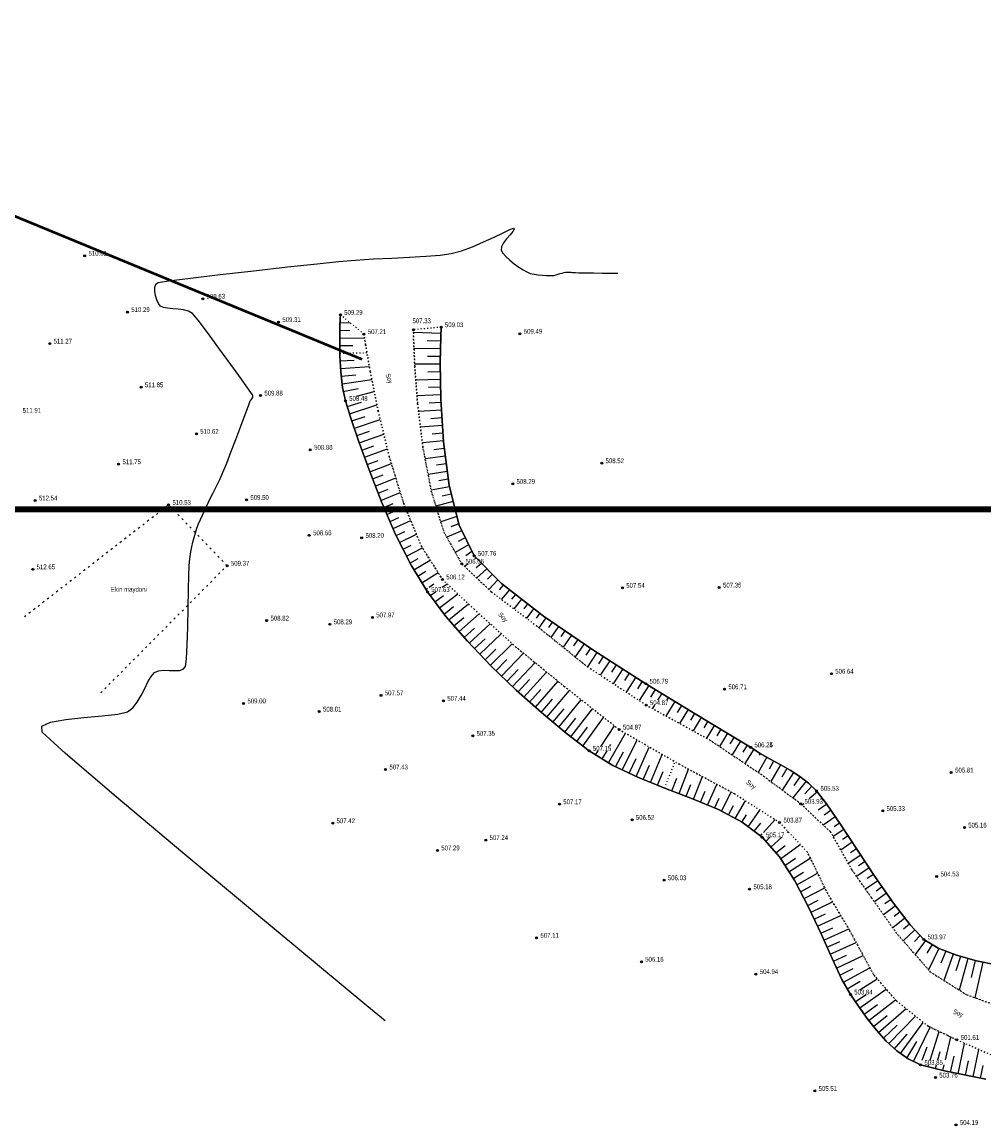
# Model space of a CAD drawing. Extents: x 0 to 362422, y 0 to 4201735.
# Tile 92 of 256: x 361688 to 361938, y 4199903 to 4200190. Entities that reach past the tile are written whole.
import ezdxf

# ---------------------------------------------------------------- set-up
doc = ezdxf.new("R2010")
doc.units = 0
doc.header["$LTSCALE"] = 0.5
doc.header["$MEASUREMENT"] = 0
doc.header["$PDMODE"] = 32
doc.header["$PDSIZE"] = 0.3
doc.linetypes.add('CONTI', pattern=[0])
doc.linetypes.add('STROT', pattern=[1.7, 0.5, -1.2])
doc.layers.add('.', color=7, linetype='Continuous', lineweight=15)
for name, color, linetype in [('GORIZ0', 32, 'CONTI'), ('NAD_M0', 7, 'CONTI'), ('OTKOS0', 32, 'CONTI'), ('PI_OT0', 172, 'CONTI'), ('PI_TT0', 5, 'CONTI'), ('SIT_L0', 250, 'CONTI'), ('STR_L0', 6, 'CONTI'), ('ХХХ автодор (К)', 7, 'ИК_Водопровод -------в--------'), ('ХХХ оформление', 7, 'ИК_Водопровод -------в--------')]:
    doc.layers.add(name, color=color, linetype=linetype)
doc.styles.add('SHRFT', font='TXT', dxfattribs={"width": 0.875})
doc.linetypes.add('ИК_Водопровод -------в--------', pattern='A,9,-0.6,["В",Standard,S=1.2,R=0,X=0,Y=-0.6],-1.2', length=10.8)

# ---------------------------------------------------------------- blocks, each defined once
blk = doc.blocks.new('ееееее')
at = {"layer": 'GORIZ0', "color": 32}
blk.add_lwpolyline([(1283.29, 71.65), (1278.55, 75.6), (1266.28, 85.83), (1249.4, 99.93), (1230.84, 115.52), (1213.52, 130.16), (1200.35, 141.47), (1194.27, 147.03), (1194.18, 148.61), (1196.48, 149.68), (1200.41, 150.38), (1205.16, 150.85), (1209.95, 151.23), (1213.99, 151.67), (1216.49, 152.3), (1217.86, 153.35), (1219.04, 154.83), (1220.07, 156.57), (1221, 158.38), (1221.86, 160.09), (1222.7, 161.51), (1223.54, 162.47), (1224.59, 162.94), (1225.9, 163.09), (1227.34, 163.06), (1228.78, 163), (1230.06, 163.05), (1231.06, 163.36), (1231.63, 164.06), (1231.91, 166.04), (1232.11, 169.67), (1232.27, 174.3), (1232.39, 179.3), (1232.48, 184.03), (1232.57, 187.84), (1232.66, 190.1), (1232.78, 191.37), (1232.94, 192.65), (1233.14, 193.92), (1233.38, 195.19), (1233.66, 196.44), (1233.97, 197.66), (1234.32, 198.85), (1234.71, 200.02), (1235.16, 201.16), (1235.65, 202.3), (1236.17, 203.42), (1236.71, 204.54), (1237.25, 205.66), (1237.77, 206.78), (1238.31, 207.91), (1238.89, 209.08), (1239.49, 210.27), (1240.09, 211.47), (1240.69, 212.69), (1241.27, 213.92), (1241.8, 215.14), (1242.53, 216.99), (1243.62, 219.8), (1244.89, 223.13), (1246.18, 226.54), (1247.34, 229.59), (1248.19, 231.85), (1248.58, 232.87), (1248.71, 233.14), (1248.89, 233.4), (1249.08, 233.67), (1249.25, 233.94), (1249.37, 234.2), (1249.4, 234.44), (1249.32, 234.68), (1248.45, 235.92), (1246.42, 238.79), (1243.65, 242.66), (1240.56, 246.93), (1237.59, 250.97), (1235.17, 254.17), (1233.71, 255.91), (1232.7, 256.55), (1231.43, 256.92), (1230.02, 257.11), (1228.59, 257.21), (1227.26, 257.31), (1226.16, 257.5), (1225.41, 257.87), (1224.9, 258.54), (1224.44, 259.51), (1224.1, 260.63), (1223.92, 261.78), (1223.95, 262.82), (1224.24, 263.61), (1224.84, 264.03), (1227.49, 264.42), (1233.21, 265.12), (1240.98, 266.03), (1249.75, 267.02), (1258.49, 267.99), (1266.17, 268.81), (1271.75, 269.38), (1276.16, 269.73), (1280.86, 270), (1285.63, 270.22), (1290.26, 270.44), (1294.54, 270.68), (1298.23, 270.97), (1301.13, 271.37), (1303.75, 272.06), (1306.62, 273.11), (1309.53, 274.35), (1312.27, 275.61), (1314.63, 276.74), (1316.4, 277.55), (1317.37, 277.88), (1317.53, 277.67), (1317.15, 277.07), (1316.42, 276.2), (1315.54, 275.16), (1314.73, 274.07), (1314.18, 273.06), (1314.08, 272.23), (1314.51, 271.45), (1315.29, 270.55), (1316.32, 269.59), (1317.49, 268.64), (1318.69, 267.76), (1319.82, 267.02), (1320.76, 266.49), (1321.65, 266.13), (1322.67, 265.89), (1323.75, 265.72), (1324.82, 265.63), (1325.81, 265.58), (1326.66, 265.56), (1327.29, 265.56), (1327.82, 265.6), (1328.36, 265.7), (1328.9, 265.86), (1329.44, 266.03), (1329.94, 266.19), (1330.4, 266.32), (1330.8, 266.4), (1331.17, 266.43), (1331.54, 266.43), (1331.91, 266.4), (1332.28, 266.37), (1332.66, 266.33), (1333.03, 266.3), (1333.4, 266.28), (1334.29, 266.26), (1335.97, 266.23), (1338.11, 266.19), (1340.37, 266.15), (1342.4, 266.12), (1343.87, 266.09), (1344.44, 266.08)], dxfattribs=at)
at = {"layer": 'OTKOS0', "color": 32}
for p, q in [((1272.16, 254.6), (1272.07, 252.26)), ((1272.12, 253.47), (1274.77, 253.37)), ((1272.21, 255.47), (1272.16, 254.6)), ((1272.07, 252.26), (1272.01, 248.88)), ((1272.06, 251.47), (1274.64, 251.41)), ((1298.34, 250.54), (1291.21, 250.79)), ((1298.3, 249.67), (1298.41, 252.19)), ((1272.01, 248.88), (1272.04, 244.85)), ((1272.02, 249.47), (1278.48, 249.41)), ((1272.02, 247.47), (1275.39, 247.49)), ((1298.28, 248.54), (1294.76, 248.63)), ((1298.17, 242.99), (1298.3, 249.67)), ((1272.04, 244.85), (1272.25, 240.6)), ((1298.24, 246.54), (1291.33, 246.67)), ((1298.2, 244.54), (1294.81, 244.57)), ((1272.11, 243.47), (1275.75, 243.63)), ((1272.21, 241.47), (1279.71, 241.98)), ((1298.18, 242.54), (1291.5, 242.55)), ((1298.29, 233.43), (1298.17, 242.99)), ((1272.25, 240.6), (1272.69, 236.54)), ((1272.37, 239.49), (1276.19, 239.88)), ((1272.59, 237.5), (1280.34, 238.61)), ((1298.23, 238.54), (1291.78, 238.45)), ((1298.2, 240.54), (1294.92, 240.52)), ((1272.69, 236.54), (1273.45, 233.08)), ((1272.91, 235.52), (1276.78, 236.27)), ((1298.25, 236.54), (1295.09, 236.47)), ((1273.34, 233.57), (1273.45, 233.6)), ((1273.45, 233.08), (1274.78, 228.86)), ((1276.36, 234.33), (1280.96, 235.49)), ((1298.28, 234.54), (1292.08, 234.35)), ((1298.93, 222.32), (1298.29, 233.43)), ((1273.9, 231.65), (1277.6, 232.71)), ((1274.5, 229.74), (1281.66, 231.98)), ((1298.46, 230.55), (1292.47, 230.25)), ((1298.34, 232.54), (1295.28, 232.42)), ((1274.78, 228.86), (1276.85, 222.67)), ((1275.12, 227.84), (1278.58, 228.97)), ((1275.76, 225.94), (1282.5, 228.19)), ((1298.57, 228.55), (1295.64, 228.37)), ((1276.39, 224.04), (1279.67, 225.16)), ((1277.03, 222.15), (1283.42, 224.36)), ((1298.69, 226.55), (1292.96, 226.15)), ((1298.8, 224.56), (1296, 224.33)), ((1276.85, 222.67), (1279.54, 215.1)), ((1277.7, 220.27), (1280.79, 221.36)), ((1298.92, 222.56), (1293.44, 222.06)), ((1300.38, 210.95), (1298.93, 222.32)), ((1278.37, 218.38), (1284.34, 220.53)), ((1299.41, 218.59), (1294.14, 217.94)), ((1299.15, 220.57), (1296.45, 220.28)), ((1279.04, 216.5), (1281.92, 217.55)), ((1279.73, 214.61), (1285.37, 216.71)), ((1299.66, 216.6), (1297.09, 216.24)), ((1279.54, 215.1), (1282.76, 206.76)), ((1280.45, 212.75), (1283.19, 213.79)), ((1281.17, 210.88), (1286.51, 212.96)), ((1299.91, 214.62), (1294.92, 213.84)), ((1281.89, 209.02), (1284.48, 210.05)), ((1300.45, 210.66), (1295.7, 209.75)), ((1300.16, 212.64), (1297.73, 212.22)), ((1302.92, 200.61), (1300.38, 210.95)), ((1282.61, 207.15), (1287.66, 209.2)), ((1300.93, 208.72), (1298.6, 208.2)), ((1282.76, 206.76), (1286.42, 198.27)), ((1283.39, 205.31), (1285.81, 206.32)), ((1284.18, 203.47), (1288.87, 205.49)), ((1301.41, 206.78), (1296.91, 205.63)), ((1301.88, 204.83), (1299.71, 204.2)), ((1284.97, 201.64), (1287.29, 202.66)), ((1285.76, 199.8), (1290.36, 201.88)), ((1302.36, 202.89), (1298.17, 201.54)), ((1286.57, 197.97), (1288.83, 199.02)), ((1287.46, 196.18), (1291.83, 198.3)), ((1303.64, 199.13), (1299.73, 197.49)), ((1302.84, 200.95), (1300.82, 200.23)), ((1306.81, 192.63), (1302.92, 200.61)), ((1286.42, 198.27), (1290.41, 190.23)), ((1288.34, 194.39), (1290.45, 195.45)), ((1305.39, 195.53), (1301.93, 193.56)), ((1304.52, 197.33), (1302.68, 196.42)), ((1289.23, 192.6), (1293.37, 194.77)), ((1306.27, 193.74), (1304.64, 192.68)), ((1313.92, 185.38), (1306.81, 192.63)), ((1290.12, 190.81), (1292.26, 191.97)), ((1290.41, 190.23), (1294.64, 183.26)), ((1291.11, 189.08), (1295.41, 191.53)), ((1305.31, 190.59), (1304.34, 189.88)), ((1307.35, 192.08), (1307.02, 191.84)), ((1308.68, 190.59), (1307.33, 189.51)), ((1292.15, 187.37), (1294.28, 188.65)), ((1293.19, 185.66), (1297.42, 188.34)), ((1310.15, 189.22), (1307.48, 186.87)), ((1311.55, 187.79), (1310.29, 186.58)), ((1294.22, 183.95), (1294.64, 184.23)), ((1295.07, 184.51), (1296.32, 185.34)), ((1298.53, 184.51), (1299.77, 185.37)), ((1312.95, 186.37), (1310.6, 183.89)), ((1314.41, 185), (1313.31, 183.76)), ((1324.82, 176.88), (1313.92, 185.38)), ((1294.64, 183.26), (1299.44, 176.89)), ((1295.36, 182.3), (1296.74, 183.26)), ((1296.57, 180.7), (1298.87, 182.37)), ((1297.77, 179.11), (1302.56, 182.74)), ((1315.99, 183.77), (1313.85, 181.28)), ((1317.57, 182.54), (1316.53, 181.29)), ((1319.14, 181.31), (1317.11, 178.82)), ((1298.97, 177.51), (1301.45, 179.47)), ((1300.24, 175.97), (1305.32, 180.13)), ((1320.72, 180.08), (1319.73, 178.83)), ((1322.3, 178.85), (1320.38, 176.35)), ((1299.44, 176.89), (1305.03, 170.39)), ((1301.54, 174.45), (1304.13, 176.63)), ((1302.84, 172.93), (1308.14, 177.51)), ((1323.87, 177.62), (1322.94, 176.37)), ((1325.48, 176.43), (1323.62, 173.87)), ((1337.87, 167.91), (1324.82, 176.88)), ((1304.15, 171.42), (1306.85, 173.82)), ((1305.48, 169.92), (1310.97, 174.93)), ((1327.12, 175.3), (1326.15, 173.95)), ((1328.77, 174.16), (1326.76, 171.33)), ((1330.42, 173.03), (1329.37, 171.54)), ((1305.03, 170.39), (1311.19, 163.92)), ((1306.86, 168.47), (1309.63, 171.04)), ((1308.24, 167.02), (1313.83, 172.32)), ((1310.99, 164.13), (1316.67, 169.74)), ((1332.07, 171.9), (1329.9, 168.78)), ((1333.72, 170.76), (1332.6, 169.13)), ((1335.36, 169.63), (1333.06, 166.23)), ((1309.62, 165.57), (1312.43, 168.3)), ((1313.86, 161.33), (1319.62, 167.23)), ((1337.01, 168.5), (1335.82, 166.72)), ((1338.68, 167.39), (1336.22, 163.67)), ((1351.42, 159.22), (1337.87, 167.91)), ((1311.19, 163.92), (1317.66, 157.65)), ((1312.43, 162.72), (1315.28, 165.58)), ((1316.73, 158.55), (1322.61, 164.78)), ((1340.36, 166.31), (1339.12, 164.43)), ((1342.04, 165.23), (1339.58, 161.45)), ((1343.73, 164.15), (1342.49, 162.25)), ((1315.3, 159.94), (1318.21, 162.97)), ((1319.68, 155.84), (1325.6, 162.33)), ((1345.41, 163.07), (1342.95, 159.24)), ((1347.09, 161.99), (1345.86, 160.06)), ((1318.19, 157.18), (1321.15, 160.37)), ((1322.65, 153.17), (1328.59, 159.9)), ((1348.78, 160.92), (1346.31, 157.03)), ((1350.46, 159.84), (1349.22, 157.88)), ((1352.16, 158.77), (1349.68, 154.81)), ((1363.83, 151.6), (1351.42, 159.22)), ((1317.66, 157.65), (1324.22, 151.76)), ((1321.16, 154.5), (1324.13, 157.81)), ((1324.14, 151.83), (1327.11, 155.25)), ((1325.67, 150.55), (1331.58, 157.48)), ((1353.86, 157.72), (1352.61, 155.71)), ((1355.56, 156.68), (1354.45, 154.89)), ((1357.27, 155.63), (1356.81, 154.89)), ((1327.2, 149.26), (1330.14, 152.77)), ((1328.74, 147.98), (1334.59, 155.09)), ((1331.85, 145.46), (1337.54, 152.75)), ((1353.67, 153.64), (1353.11, 152.73)), ((1358.97, 154.58), (1356.63, 150.79)), ((1360.68, 153.54), (1359.53, 151.67)), ((1362.38, 152.49), (1360.15, 148.84)), ((1324.22, 151.76), (1330.61, 146.41)), ((1330.27, 146.69), (1333.18, 150.29)), ((1335.01, 143.01), (1340.41, 150.47)), ((1364.09, 151.45), (1363, 149.66)), ((1365.8, 150.41), (1363.66, 146.9)), ((1373.45, 145.79), (1363.83, 151.6)), ((1333.43, 144.24), (1336.2, 147.92)), ((1339.79, 143.03), (1343.2, 148.26)), ((1367.51, 149.38), (1366.46, 147.66)), ((1369.22, 148.34), (1367.16, 144.97)), ((1370.93, 147.31), (1369.89, 145.62)), ((1330.61, 146.41), (1336.61, 141.78)), ((1341.68, 138.61), (1346.08, 146.32)), ((1345.23, 136.77), (1349.15, 144.54)), ((1372.65, 146.28), (1370.53, 142.81)), ((1374.35, 145.23), (1373.26, 143.46)), ((1378.63, 142.57), (1373.45, 145.79)), ((1376.05, 144.17), (1373.82, 140.59)), ((1336.61, 141.78), (1342.73, 137.96)), ((1338.29, 140.73), (1338.97, 141.78)), ((1339.99, 139.67), (1341.28, 141.78)), ((1342.04, 143.03), (1342.28, 143.43)), ((1343.43, 137.63), (1345.52, 141.53)), ((1348.85, 135.06), (1352.28, 142.73)), ((1377.75, 143.12), (1376.61, 141.3)), ((1379.44, 142.05), (1377.14, 138.35)), ((1381.12, 140.98), (1378.63, 142.57)), ((1381.13, 140.98), (1380.83, 140.48)), ((1383.71, 139.49), (1381.12, 140.98)), ((1342.73, 137.96), (1349.46, 134.77)), ((1347.04, 135.92), (1348.87, 139.78)), ((1350.68, 134.28), (1352.29, 138.03)), ((1352.54, 133.53), (1355.58, 140.81)), ((1382.86, 139.98), (1380.58, 136.03)), ((1384.61, 138.99), (1383.44, 136.91)), ((1386.33, 138.04), (1383.71, 139.49)), ((1386.36, 138.02), (1383.88, 133.62)), ((1388.91, 136.56), (1386.33, 138.04)), ((1354.4, 132.79), (1355.83, 136.31)), ((1359.98, 130.6), (1362.5, 136.9)), ((1388.09, 137.03), (1386.74, 134.76)), ((1389.8, 135.99), (1386.86, 131.39)), ((1391.39, 134.98), (1388.91, 136.56)), ((1349.46, 134.77), (1356.48, 131.95)), ((1358.11, 131.32), (1359.41, 134.59)), ((1361.85, 129.88), (1363.07, 132.9)), ((1363.71, 129.15), (1366.08, 134.97)), ((1367.39, 127.58), (1369.8, 132.96)), ((1393.07, 133.69), (1389.55, 129.38)), ((1391.49, 134.91), (1389.87, 132.62)), ((1393.7, 133.21), (1391.39, 134.98)), ((1394.57, 132.37), (1392.68, 130.41)), ((1395.78, 131.2), (1393.7, 133.21)), ((1356.48, 131.95), (1363.51, 129.24)), ((1365.55, 128.37), (1366.74, 131.16)), ((1369.23, 126.8), (1370.44, 129.38)), ((1371.03, 125.95), (1373.53, 130.95)), ((1395.97, 130.94), (1393.84, 129.08)), ((1398.37, 127.78), (1395.78, 131.2)), ((1397.18, 129.35), (1396.84, 129.08)), ((1363.51, 129.24), (1370.24, 126.37)), ((1372.8, 125), (1374.11, 127.41)), ((1374.56, 124.06), (1377.27, 128.64)), ((1392.41, 127.83), (1392, 127.47)), ((1395.26, 127.83), (1395.22, 127.8)), ((1398.39, 127.75), (1396.2, 126.19)), ((1402.02, 122.36), (1398.37, 127.78)), ((1370.24, 126.37), (1376.37, 123.09)), ((1376.32, 123.11), (1377.52, 124.98)), ((1377.92, 121.91), (1381.03, 126.23)), ((1381.92, 120.38), (1384.94, 123.72)), ((1400.62, 124.43), (1397.48, 122.28)), ((1399.51, 126.09), (1397.77, 124.87)), ((1376.37, 123.09), (1381.59, 119.13)), ((1379.52, 120.7), (1381.25, 122.84)), ((1402.84, 121.11), (1400.05, 119.26)), ((1401.74, 122.77), (1400.34, 121.83)), ((1406.37, 115.71), (1402.02, 122.36)), ((1381.11, 119.49), (1381.59, 120.02)), ((1381.59, 119.13), (1386.03, 114.01)), ((1382.51, 118.07), (1383.58, 119.13)), ((1383.82, 116.56), (1386.69, 119.13)), ((1388.08, 120.38), (1388.34, 120.61)), ((1403.93, 119.43), (1402.48, 118.47)), ((1385.13, 115.05), (1387.53, 116.98)), ((1386.36, 113.49), (1391.49, 117.25)), ((1405.03, 117.76), (1402.01, 115.77)), ((1406.12, 116.09), (1404.55, 115.06)), ((1411.06, 108.61), (1406.37, 115.71)), ((1386.03, 114.01), (1390.03, 107.76)), ((1387.44, 111.8), (1390.23, 113.71)), ((1388.52, 110.12), (1394.09, 113.69)), ((1407.22, 114.42), (1403.96, 112.27)), ((1408.33, 112.75), (1406.65, 111.63)), ((1389.6, 108.43), (1392.32, 110.06)), ((1390.59, 106.7), (1395.98, 109.76)), ((1409.43, 111.08), (1406.12, 108.87)), ((1410.53, 109.41), (1408.9, 108.31)), ((1390.03, 107.76), (1393.62, 100.91)), ((1391.52, 104.93), (1394.21, 106.39)), ((1411.65, 107.75), (1408.43, 105.56)), ((1415.72, 101.85), (1411.06, 108.61)), ((1392.44, 103.15), (1397.81, 105.95)), ((1413.92, 104.46), (1410.76, 102.23)), ((1412.79, 106.11), (1411.19, 105)), ((1393.37, 101.38), (1396.07, 102.73)), ((1393.62, 100.91), (1396.83, 94)), ((1394.24, 99.58), (1399.83, 102.3)), ((1416.22, 101.19), (1413.09, 98.89)), ((1415.06, 102.81), (1413.49, 101.68)), ((1420.01, 96.2), (1415.72, 101.85)), ((1395.08, 97.76), (1397.98, 99.14)), ((1395.92, 95.95), (1401.95, 98.75)), ((1418.64, 98), (1415.49, 95.46)), ((1417.43, 99.59), (1415.86, 98.38)), ((1396.77, 94.14), (1399.89, 95.55)), ((1397.58, 92.31), (1404.04, 95.23)), ((1421.21, 94.93), (1418.22, 92.06)), ((1419.85, 96.41), (1418.28, 95.09)), ((1423.55, 92.44), (1420.01, 96.2)), ((1396.83, 94), (1399.68, 87.55)), ((1398.39, 90.48), (1401.69, 91.97)), ((1422.58, 93.47), (1421.15, 91.89)), ((1424.04, 92.14), (1421.27, 88.54)), ((1427.29, 90.13), (1423.55, 92.44)), ((1399.19, 88.65), (1405.95, 91.71)), ((1425.74, 91.09), (1424.35, 88.84)), ((1427.46, 90.07), (1424.74, 84.54)), ((1432.04, 88.28), (1427.29, 90.13)), ((1429.32, 89.34), (1427.98, 86.19)), ((1399.68, 87.55), (1402.2, 82.09)), ((1400.02, 86.82), (1403.45, 88.39)), ((1400.85, 85.01), (1407.77, 88.32)), ((1431.18, 88.61), (1428.71, 81.75)), ((1433.08, 87.99), (1431.9, 84.23)), ((1437.25, 86.84), (1432.04, 88.28)), ((1435, 87.46), (1432.69, 79.22)), ((1436.93, 86.93), (1435.82, 82.45)), ((1438.89, 86.5), (1436.8, 77.2)), ((1442.38, 85.77), (1437.25, 86.84)), ((1401.69, 83.19), (1405.17, 84.93)), ((1402.59, 81.4), (1409.52, 85.07)), ((1402.2, 82.09), (1404.42, 78.14)), ((1403.57, 79.66), (1406.95, 81.62)), ((1406.89, 79.39), (1411.39, 82.23)), ((1404.42, 78.14), (1406.55, 75.06)), ((1404.57, 77.93), (1404.9, 78.14)), ((1405.71, 76.28), (1408.49, 78.14)), ((1406.85, 74.64), (1413.74, 79.51)), ((1406.55, 75.06), (1408.78, 71.92)), ((1408.01, 73.01), (1411.49, 75.54)), ((1409.19, 71.39), (1416.19, 76.68)), ((1408.78, 71.92), (1411.15, 68.86)), ((1410.41, 69.81), (1413.98, 72.66)), ((1411.68, 68.26), (1418.89, 74.43)), ((1414.39, 65.33), (1421.32, 72.48)), ((1413, 66.76), (1416.57, 70.09)), ((1417.42, 62.72), (1423.37, 70.83)), ((1420.83, 60.64), (1425.16, 69.58)), ((1411.15, 68.86), (1413.69, 65.98)), ((1415.86, 63.96), (1419.13, 67.78)), ((1425.13, 61.03), (1427.52, 68.44)), ((1429.1, 61.03), (1430.53, 66.99)), ((1413.69, 65.98), (1416.43, 63.43)), ((1416.43, 63.43), (1419.4, 61.32)), ((1419.05, 61.57), (1421.66, 65.84)), ((1423.08, 61.03), (1424.33, 64.46)), ((1427.13, 61.03), (1427.75, 63.25)), ((1432.36, 57.45), (1434.11, 65.36)), ((1436.27, 56.65), (1437.76, 63.76)), ((1419.4, 61.32), (1422.63, 59.78)), ((1430.4, 57.86), (1431.34, 62.01)), ((1434.31, 57.05), (1435.12, 60.8)), ((1422.63, 59.78), (1428.83, 58.18)), ((1424.57, 59.28), (1424.73, 59.78)), ((1426.5, 58.78), (1426.78, 59.78)), ((1428.44, 58.28), (1428.8, 59.78)), ((1428.83, 58.18), (1439.56, 55.97)), ((1438.23, 56.24), (1438.91, 59.6))]:
    blk.add_line(p, q, dxfattribs=at)
at = {"layer": 'OTKOS0', "color": 32, "linetype": 'STROT'}
for p, q in [((1278.33, 250.45), (1272.21, 255.47)), ((1298.41, 252.19), (1291.2, 251.55))]:
    blk.add_line(p, q, dxfattribs=at)
at = {"layer": 'OTKOS0', "color": 4, "linetype": 'STROT'}
for p, q in [((1278.73, 247.76), (1278.33, 250.45)), ((1291.2, 251.55), (1291.24, 248.96)), ((1279.94, 240.62), (1278.73, 247.76)), ((1291.24, 248.96), (1291.52, 242.1)), ((1272.04, 245.47), (1279.09, 245.63)), ((1291.52, 242.1), (1292.23, 232.3)), ((1281.97, 230.4), (1279.94, 240.62)), ((1284.83, 218.5), (1281.97, 230.4)), ((1292.23, 232.3), (1293.58, 220.91)), ((1288.54, 206.3), (1284.83, 218.5)), ((1293.58, 220.91), (1295.79, 209.26)), ((1295.79, 209.26), (1299.05, 198.71)), ((1293.12, 195.17), (1288.54, 206.3)), ((1299.05, 198.71), (1303.59, 190.59)), ((1298.57, 186.51), (1293.12, 195.17)), ((1303.59, 190.59), (1311.33, 183.19)), ((1306.81, 178.72), (1298.57, 186.51)), ((1311.33, 183.19), (1323.09, 174.3)), ((1317.63, 168.86), (1306.81, 178.72)), ((1323.09, 174.3), (1336.25, 163.64)), ((1330.12, 158.64), (1317.63, 168.86)), ((1336.25, 163.64), (1351.47, 153.64)), ((1344.43, 147.28), (1330.12, 158.64)), ((1351.47, 153.64), (1368.05, 144.48)), ((1360.09, 138.2), (1344.43, 147.28)), ((1368.05, 144.48), (1381.44, 135.45)), ((1356.25, 132.04), (1358.95, 138.86)), ((1374.4, 130.48), (1360.09, 138.2)), ((1381.44, 135.45), (1391.62, 127.83)), ((1386.13, 122.96), (1374.4, 130.48)), ((1391.62, 127.83), (1399.37, 120.49)), ((1393.29, 115.34), (1386.13, 122.96)), ((1399.37, 120.49), (1404.83, 110.72)), ((1398.47, 104.59), (1393.29, 115.34)), ((1404.83, 110.72), (1410.06, 103.23)), ((1404.15, 95.05), (1398.47, 104.59)), ((1410.06, 103.23), (1416.41, 94.14)), ((1410.51, 83.24), (1404.15, 95.05)), ((1416.41, 94.14), (1425.27, 83.93)), ((1425.27, 83.93), (1434.58, 78.02)), ((1416.41, 76.43), (1410.51, 83.24)), ((1434.58, 78.02), (1443.12, 74.87)), ((1424.59, 69.85), (1416.41, 76.43)), ((1432.1, 66.24), (1424.59, 69.85)), ((1441.78, 62), (1432.1, 66.24))]:
    blk.add_line(p, q, dxfattribs=at)
for points in [[(1278.33, 250.45), (1278.73, 247.76), (1279.94, 240.62), (1281.97, 230.4), (1284.83, 218.5), (1288.54, 206.3), (1293.12, 195.17), (1298.57, 186.51), (1306.81, 178.72), (1317.63, 168.86), (1330.12, 158.64), (1344.43, 147.28), (1360.09, 138.2), (1374.4, 130.48), (1386.13, 122.96), (1393.29, 115.34), (1398.47, 104.59), (1404.15, 95.05), (1410.51, 83.24), (1416.41, 76.43), (1424.59, 69.85), (1432.1, 66.24), (1441.78, 62)], [(1443.12, 74.87), (1434.58, 78.02), (1425.27, 83.93), (1416.41, 94.14), (1410.06, 103.23), (1404.83, 110.72), (1399.37, 120.49), (1391.62, 127.83), (1381.44, 135.45), (1368.05, 144.48), (1351.47, 153.64), (1336.25, 163.64), (1323.09, 174.3), (1311.33, 183.19), (1303.59, 190.59), (1299.05, 198.71), (1295.79, 209.26), (1293.58, 220.91), (1292.23, 232.3), (1291.52, 242.1), (1291.24, 248.96), (1291.2, 251.55)]]:
    blk.add_lwpolyline(points, dxfattribs=at)
at = {"layer": 'PI_TT0', "color": 0}
for centre in [(1205.71, 271.06), (1236.42, 259.78), (1216.8, 256.37), (1256.11, 253.65), (1272.21, 255.47), (1278.33, 250.45), (1291.2, 251.55), (1298.41, 252.19), (1318.92, 250.42), (1196.55, 248.2), (1220.29, 236.78), (1251.37, 234.53), (1273.45, 233.08), (1234.65, 224.62), (1264.28, 220.38), (1214.39, 216.76), (1340.11, 216.65), (1316.93, 211.35), (1192.61, 207.38), (1247.65, 207.38), (1227.37, 206.14), (1263.95, 198.1), (1277.58, 197.4), (1306.81, 192.63), (1191.96, 189.46), (1242.52, 190.25), (1303.59, 190.59), (1298.57, 186.51), (1345.41, 184.19), (1370.58, 184.19), (1294.64, 183.26), (1252.79, 175.93), (1280.3, 176.69), (1269.25, 174.92), (1399.72, 161.68), (1351.42, 159.22), (1282.49, 156.38), (1371.9, 157.7), (1246.73, 154.39), (1266.39, 152.2), (1298.75, 154.92), (1351.47, 153.64), (1344.43, 147.28), (1306.33, 145.78), (1336.59, 141.78), (1336.61, 141.78), (1378.63, 142.57), (1378.65, 142.57), (1283.63, 137.08), (1430.84, 135.85), (1395.78, 131.2), (1328.85, 127.9), (1391.62, 127.83), (1347.73, 123.77), (1412.96, 125.91), (1269.83, 123.14), (1386.13, 122.96), (1434.21, 121.51), (1309.65, 118.63), (1381.59, 119.13), (1297.06, 115.98), (1356.01, 108.03), (1426.96, 108.81), (1378.27, 105.63), (1322.79, 93.15), (1423.55, 92.44), (1350.04, 86.84), (1379.85, 83.53), (1404.42, 78.14), (1432.1, 66.24), (1422.63, 59.78), (1426.49, 56.45), (1395.08, 53.06), (1431.8, 44.1)]:
    blk.add_circle(centre, 0.25, dxfattribs=at)
for p in [(1205.71, 271.06), (1236.42, 259.78), (1216.8, 256.37), (1256.11, 253.65), (1272.21, 255.47), (1278.33, 250.45), (1291.2, 251.55), (1298.41, 252.19), (1318.92, 250.42), (1196.55, 248.2), (1220.29, 236.78), (1251.37, 234.53), (1273.45, 233.08), (1234.65, 224.62), (1264.28, 220.38), (1214.39, 216.76), (1340.11, 216.65), (1316.93, 211.35), (1192.61, 207.38), (1247.65, 207.38), (1227.37, 206.14), (1263.95, 198.1), (1277.58, 197.4), (1306.81, 192.63), (1242.52, 190.25), (1303.59, 190.59), (1191.96, 189.46), (1298.57, 186.51), (1345.41, 184.19), (1370.58, 184.19), (1294.64, 183.26), (1252.79, 175.93), (1280.3, 176.69), (1269.25, 174.92), (1399.72, 161.68), (1351.42, 159.22), (1282.49, 156.38), (1371.9, 157.7), (1246.73, 154.39), (1298.75, 154.92), (1351.47, 153.64), (1266.39, 152.2), (1344.43, 147.28), (1306.33, 145.78), (1336.59, 141.78), (1336.61, 141.78), (1378.63, 142.57), (1378.65, 142.57), (1283.63, 137.08), (1430.84, 135.85), (1395.78, 131.2), (1328.85, 127.9), (1391.62, 127.83), (1347.73, 123.77), (1412.96, 125.91), (1269.83, 123.14), (1386.13, 122.96), (1434.21, 121.51), (1309.65, 118.63), (1381.59, 119.13), (1297.06, 115.98), (1356.01, 108.03), (1426.96, 108.81), (1378.27, 105.63), (1322.79, 93.15), (1423.55, 92.44), (1350.04, 86.84), (1379.85, 83.53), (1404.42, 78.14), (1432.1, 66.24), (1422.63, 59.78), (1426.49, 56.45), (1395.08, 53.06), (1431.8, 44.1)]:
    blk.add_point(p, dxfattribs=at)
at = {"layer": 'SIT_L0', "color": 250}
for p, q in [((1225.76, 204.89), (1225.36, 204.58)), ((1226.95, 205.81), (1226.55, 205.5)), ((1228.03, 205.45), (1227.68, 205.81)), ((1229.06, 204.36), (1228.71, 204.72)), ((1221.01, 201.22), (1220.61, 200.91)), ((1222.2, 202.14), (1221.8, 201.83)), ((1223.38, 203.06), (1222.98, 202.75)), ((1224.57, 203.97), (1224.17, 203.66)), ((1230.1, 203.28), (1229.75, 203.64)), ((1231.13, 202.19), (1230.78, 202.55)), ((1232.17, 201.11), (1231.82, 201.47)), ((1217.45, 198.47), (1217.05, 198.16)), ((1218.64, 199.39), (1218.24, 199.08)), ((1219.82, 200.31), (1219.42, 200)), ((1233.2, 200.02), (1232.85, 200.38)), ((1234.24, 198.94), (1233.89, 199.3)), ((1213.89, 195.72), (1213.49, 195.41)), ((1215.07, 196.64), (1214.67, 196.33)), ((1216.26, 197.55), (1215.86, 197.24)), ((1235.27, 197.85), (1234.92, 198.21)), ((1236.31, 196.76), (1235.96, 197.12)), ((1237.34, 195.68), (1236.99, 196.04)), ((1210.33, 192.97), (1209.93, 192.66)), ((1211.51, 193.89), (1211.11, 193.58)), ((1212.7, 194.8), (1212.3, 194.49)), ((1238.38, 194.59), (1238.03, 194.95)), ((1239.41, 193.51), (1239.06, 193.87)), ((1240.45, 192.42), (1240.1, 192.78)), ((1206.76, 190.22), (1206.36, 189.91)), ((1207.95, 191.14), (1207.55, 190.83)), ((1209.14, 192.05), (1208.74, 191.74)), ((1241.48, 191.34), (1241.13, 191.7)), ((1242.52, 190.25), (1242.17, 190.61)), ((1242.43, 190.16), (1242.52, 190.25)), ((1203.2, 187.47), (1202.8, 187.16)), ((1204.39, 188.39), (1203.99, 188.08)), ((1205.58, 189.3), (1205.18, 188.99)), ((1239.25, 186.98), (1239.6, 187.33)), ((1240.31, 188.04), (1240.66, 188.39)), ((1241.37, 189.1), (1241.72, 189.45)), ((1199.64, 184.72), (1199.24, 184.41)), ((1200.83, 185.64), (1200.43, 185.33)), ((1202.02, 186.55), (1201.62, 186.24)), ((1236.07, 183.79), (1236.42, 184.14)), ((1237.13, 184.86), (1237.48, 185.21)), ((1238.19, 185.92), (1238.54, 186.27)), ((1194.89, 181.05), (1194.49, 180.74)), ((1196.08, 181.97), (1195.68, 181.66)), ((1197.27, 182.88), (1196.87, 182.57)), ((1198.45, 183.8), (1198.05, 183.49)), ((1233.95, 181.67), (1234.3, 182.02)), ((1235.01, 182.73), (1235.36, 183.08)), ((1191.33, 178.3), (1190.93, 177.99)), ((1192.52, 179.22), (1192.12, 178.91)), ((1193.7, 180.13), (1193.3, 179.82)), ((1230.77, 178.49), (1231.12, 178.84)), ((1231.83, 179.55), (1232.18, 179.9)), ((1232.89, 180.61), (1233.24, 180.96)), ((1190.14, 177.38), (1189.74, 177.07)), ((1227.58, 175.3), (1227.93, 175.65)), ((1228.64, 176.37), (1228.99, 176.72)), ((1229.71, 177.43), (1230.06, 177.78)), ((1224.41, 172.12), (1224.76, 172.47)), ((1225.47, 173.18), (1225.82, 173.53)), ((1226.53, 174.24), (1226.88, 174.59)), ((1222.29, 169.99), (1222.54, 170.24)), ((1222.54, 170.24), (1222.64, 170.34)), ((1223.35, 171.05), (1223.7, 171.4)), ((1219.11, 166.81), (1219.46, 167.16)), ((1220.17, 167.87), (1220.52, 168.22)), ((1221.23, 168.93), (1221.58, 169.28)), ((1216.11, 163.8), (1216.28, 163.97)), ((1216.99, 164.68), (1217.34, 165.03)), ((1218.05, 165.74), (1218.4, 166.09)), ((1213.81, 161.5), (1214.16, 161.85)), ((1214.87, 162.56), (1215.22, 162.91)), ((1215.93, 163.62), (1216.11, 163.8)), ((1210.63, 158.32), (1210.98, 158.67)), ((1211.69, 159.38), (1212.04, 159.73)), ((1212.75, 160.44), (1213.1, 160.79)), ((1209.57, 157.26), (1209.92, 157.61))]:
    blk.add_line(p, q, dxfattribs=at)
at = {"layer": 'STR_L0', "color": 0}
for points in [[(1298.41, 252.19), (1298.3, 249.67), (1298.17, 242.99), (1298.29, 233.43), (1298.93, 222.32), (1300.38, 210.95), (1302.92, 200.61), (1306.81, 192.63), (1313.92, 185.38), (1324.82, 176.88), (1337.87, 167.91), (1351.42, 159.22), (1363.83, 151.6), (1373.45, 145.79), (1378.63, 142.57), (1381.12, 140.98), (1383.71, 139.49), (1386.33, 138.04), (1388.91, 136.56), (1391.39, 134.98), (1393.7, 133.21), (1395.78, 131.2), (1398.37, 127.78), (1402.02, 122.36), (1406.37, 115.71), (1411.06, 108.61), (1415.72, 101.85), (1420.01, 96.2), (1423.55, 92.44), (1427.29, 90.13), (1432.04, 88.28), (1437.25, 86.84), (1442.38, 85.77)], [(1439.56, 55.97), (1428.83, 58.18), (1422.63, 59.78), (1419.4, 61.32), (1416.43, 63.43), (1413.69, 65.98), (1411.15, 68.86), (1408.78, 71.92), (1406.55, 75.06), (1404.42, 78.14), (1402.2, 82.09), (1399.68, 87.55), (1396.83, 94), (1393.62, 100.91), (1390.03, 107.76), (1386.03, 114.01), (1381.59, 119.13), (1376.37, 123.09), (1370.24, 126.37), (1363.51, 129.24), (1356.48, 131.95), (1349.46, 134.77), (1342.73, 137.96), (1336.61, 141.78), (1330.61, 146.41), (1324.22, 151.76), (1317.66, 157.65), (1311.19, 163.92), (1305.03, 170.39), (1299.44, 176.89), (1294.64, 183.26), (1290.41, 190.23), (1286.42, 198.27), (1282.76, 206.76), (1279.54, 215.1), (1276.85, 222.67), (1274.78, 228.86), (1273.45, 233.08), (1272.69, 236.54), (1272.25, 240.6), (1272.04, 244.85), (1272.01, 248.88), (1272.07, 252.26), (1272.16, 254.6), (1272.21, 255.47)]]:
    blk.add_lwpolyline(points, dxfattribs=at)
at = {"layer": 'NAD_M0', "color": 7, "style": 'SHRFT', "width": 0.75}
blk.add_text('Ekin maydoni', height=1.25, dxfattribs=at).set_placement((1212.24, 183.56))
at = {"layer": 'PI_OT0', "color": 0, "style": 'SHRFT', "width": 0.75}
for s, p in [('510.61', (1206.71, 271.06)), ('509.63', (1237.42, 259.78)), ('510.29', (1217.8, 256.37)), ('509.29', (1273.21, 255.47)), ('509.31', (1257.11, 253.65)), ('507.33', (1290.97, 253.23)), ('509.03', (1299.41, 252.19)), ('507.21', (1279.33, 250.45)), ('509.49', (1319.92, 250.42)), ('511.27', (1197.55, 248.2)), ('511.85', (1221.29, 236.78)), ('509.88', (1252.37, 234.53)), ('508.48', (1274.45, 233.08)), ('511.91', (1189.45, 230.22)), ('510.62', (1235.65, 224.62)), ('508.88', (1265.28, 220.38)), ('511.75', (1215.39, 216.76)), ('508.52', (1341.11, 216.65)), ('508.29', (1317.93, 211.35)), ('512.54', (1193.61, 207.38)), ('510.53', (1228.37, 206.14)), ('509.50', (1248.65, 207.38)), ('508.66', (1264.95, 198.1)), ('508.20', (1278.58, 197.4)), ('507.76', (1307.81, 192.63)), ('512.65', (1192.96, 189.46)), ('509.37', (1243.52, 190.25)), ('506.06', (1304.59, 190.59)), ('506.12', (1299.57, 186.51)), ('507.63', (1295.64, 183.26)), ('507.54', (1346.41, 184.19)), ('507.35', (1371.58, 184.19)), ('508.82', (1253.79, 175.93)), ('508.29', (1270.25, 174.92)), ('507.97', (1281.3, 176.69)), ('506.64', (1400.72, 161.68)), ('506.79', (1352.42, 159.22)), ('506.71', (1372.9, 157.7)), ('509.00', (1247.73, 154.39)), ('507.57', (1283.49, 156.38)), ('507.44', (1299.75, 154.92)), ('508.01', (1267.39, 152.2)), ('504.87', (1352.47, 153.64)), ('507.35', (1307.33, 145.78)), ('504.87', (1345.43, 147.28)), ('506.24', (1379.63, 142.57)), ('506.25', (1379.65, 142.57)), ('507.15', (1337.59, 141.78)), ('507.15', (1337.61, 141.78)), ('507.43', (1284.63, 137.08)), ('505.81', (1431.84, 135.85)), ('505.53', (1396.78, 131.2)), ('507.17', (1329.85, 127.9)), ('503.93', (1392.62, 127.83)), ('505.33', (1413.96, 125.91)), ('507.42', (1270.83, 123.14)), ('506.52', (1348.73, 123.77)), ('503.87', (1387.13, 122.96)), ('505.16', (1435.21, 121.51)), ('507.24', (1310.65, 118.63)), ('505.17', (1382.59, 119.13)), ('507.29', (1298.06, 115.98)), ('506.03', (1357.01, 108.03)), ('504.53', (1427.96, 108.81)), ('505.18', (1379.27, 105.63)), ('507.11', (1323.79, 93.15)), ('503.97', (1424.55, 92.44)), ('506.16', (1351.04, 86.84)), ('504.94', (1380.85, 83.53)), ('503.84', (1405.42, 78.14)), ('501.61', (1433.1, 66.24)), ('503.85', (1423.63, 59.78)), ('503.76', (1427.49, 56.45)), ('505.51', (1396.08, 53.06)), ('504.19', (1432.8, 44.1))]:
    blk.add_text(s, height=1.25, dxfattribs=at).set_placement(p)
for rotation, p in [(288.6588, (1283.87, 239.91)), (310.8424, (1312.96, 177.25)), (322.609, (1377.32, 133.2)), (336.6431, (1430.98, 73.18))]:
    blk.add_text('Soy', height=1.25, rotation=rotation, dxfattribs=at).set_placement(p)

msp = doc.modelspace()

# ---------------------------------------------------------------- hatches: boundary and pattern name
at = {"layer": '.', "ltscale": 0.149071}
h = msp.add_hatch(color=256, dxfattribs=at)
h.dxf.hatch_style = 1
h.set_gradient(color1=(255, 255, 255), tint=1)
h.paths.add_polyline_path([(359890.241, 4200063.476), (362234.445, 4200063.476), (362234.349, 4201313.892), (359890.241, 4201328.891)], flags=17)
h.paths.add_polyline_path([(359890.241, 4200063.476), (362234.445, 4200063.476), (362234.445, 4201313.891), (359890.241, 4201328.891)], flags=17)

# ---------------------------------------------------------------- linework, layer by layer
at = {"color": 5, "linetype": 'Continuous', "lineweight": 50, "elevation": 1.817}
msp.add_lwpolyline([(360554.863, 4200310.369), (360589.665, 4200253.733), (360933.101, 4200450.458), (361776.509, 4200102.549)], dxfattribs=at)
at = {"layer": 'ХХХ автодор (К)', "linetype": 'ByBlock', "ltscale": 2, "elevation": 533.015}
msp.add_lwpolyline([(359890.241, 4200063.476), (362234.445, 4200063.476), (362234.349, 4201313.892), (359890.241, 4201328.891)], close=True, dxfattribs=at)
msp.add_lwpolyline([(359890.241, 4200063.476), (362234.445, 4200063.476), (362234.349, 4201313.892), (359890.241, 4201328.891)], close=True, dxfattribs=at)
at = {"layer": 'ХХХ оформление', "color": 12, "linetype": 'ByBlock', "ltscale": 1000, "const_width": 1.5, "elevation": 533.015}
msp.add_lwpolyline([(359890.241, 4200063.476), (362234.445, 4200063.476), (362234.445, 4201313.891), (359890.241, 4201328.891)], close=True, dxfattribs=at)
msp.add_lwpolyline([(359890.241, 4200063.476), (362234.445, 4200063.476), (362234.445, 4201313.891), (359890.241, 4201328.891)], close=True, dxfattribs=at)

# ---------------------------------------------------------------- block references
at = {"color": 0, "rotation": 0.1683458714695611}
msp.add_blockref('ееееее', (360499.456, 4199854.903), dxfattribs=at)

doc.saveas('drawing.dxf')
